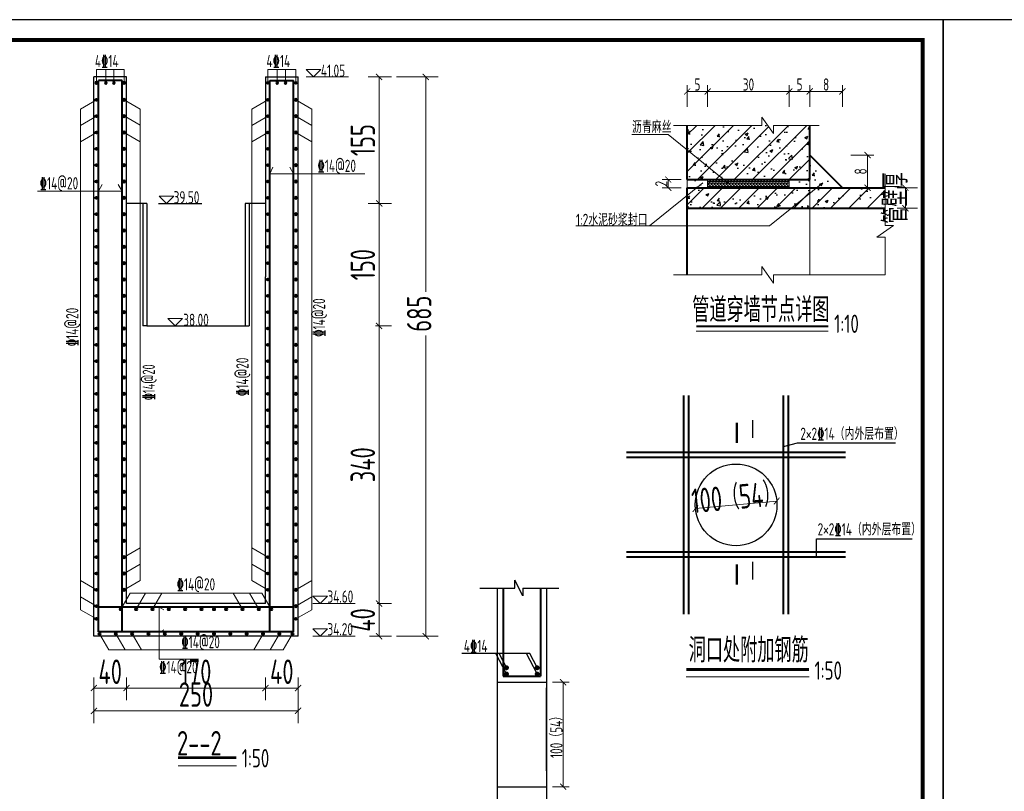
# Model space of a CAD drawing. Header units: millimetres. Extents: x 65530 to 130460, y -103607 to -18875.
# Tile 67 of 75: x 114488 to 115694, y -49011 to -48066. Entities that reach past the tile are written whole.
import ezdxf

# ---------------------------------------------------------------- set-up
doc = ezdxf.new("R2010")
doc.units = ezdxf.units.MM
doc.header["$LTSCALE"] = 0.5
doc.linetypes.add('ACAD_ISO02W100', pattern=[15, 12, -3])
for name, color, linetype, lineweight in [('文字', 1, 'Continuous', 13), ('标注', 4, 'Continuous', 15), ('标注线', 4, 'Continuous', 13), ('粗实线', 1, 'Continuous', 35), ('粗线', 1, 'Continuous', 40), ('细实线', 7, 'Continuous', 25), ('细线', 3, 'Continuous', 25), ('虚线', 3, 'Continuous', 20)]:
    doc.layers.add(name, color=color, linetype=linetype, lineweight=lineweight)
doc.layers.add('配筋2', color=2, linetype='Continuous')
doc.styles.add('hz-e', font='tssdeng.shx', dxfattribs={"width": 0.62, "bigfont": 'hztxt.shx'})
doc.styles.add('HZE(乘号)', font='hztxt_e.shx', dxfattribs={"width": 0.7, "bigfont": 'hztxt.shx'})
doc.styles.add('HzTxt', font='tssdeng.shx', dxfattribs={"width": 0.7, "bigfont": 'hztxt.shx'})
doc.dimstyles.new('1bi10', dxfattribs={"dimtxt": 15, "dimasz": 7.5, "dimexe": 7.5, "dimexo": 7.5, "dimgap": 1, "dimtad": 1, "dimdec": 1, "dimlfac": 0.2, "dimzin": 12, "dimdsep": 46, "dimtxsty": 'HzTxt', "dimblk": 'ARCHTICK', "dimcen": 2.5, "dimclrd": 256, "dimclre": 256, "dimclrt": 256, "dimadec": 0, "dimazin": 0, "dimtfac": 1, "dimtdec": 1, "dimtmove": 2, "dimatfit": 3, "dimldrblk": 'ARCHTICK', "dimfxl": 0, "dimlwd": -1, "dimlwe": -1, "dimarcsym": 0})
doc.dimstyles.new('1bi25', dxfattribs={"dimtxt": 15, "dimasz": 7.5, "dimexe": 7.5, "dimexo": 7.5, "dimtad": 1, "dimdec": 0, "dimlfac": 0.5, "dimtxsty": 'HzTxt', "dimblk": 'ARCHTICK', "dimcen": 2.5, "dimclrd": 256, "dimclre": 256, "dimclrt": 256, "dimadec": 0, "dimazin": 0, "dimtfac": 1, "dimtdec": 0, "dimtmove": 2, "dimatfit": 2, "dimfxl": 0, "dimlwd": -1, "dimlwe": -1, "dimarcsym": 0})
doc.dimstyles.new('1bi50', dxfattribs={"dimtxt": 30, "dimasz": 7.5, "dimexe": 15, "dimexo": 15, "dimgap": 5, "dimtad": 1, "dimdec": 0, "dimtxsty": 'HzTxt', "dimblk": 'ARCHTICK', "dimcen": 2.5, "dimclrd": 256, "dimclre": 256, "dimclrt": 256, "dimadec": 0, "dimazin": 0, "dimtfac": 1, "dimtdec": 0, "dimtmove": 2, "dimatfit": 2, "dimfxl": 0, "dimlwd": -1, "dimlwe": -1, "dimarcsym": 0})

# ---------------------------------------------------------------- blocks, each defined once
blk = doc.blocks.new('_ArchTick')
at = {"color": 0, "linetype": 'ByBlock', "const_width": 0.15}
blk.add_lwpolyline([(-0.5, -0.5), (0.5, 0.5)], dxfattribs=at)
blk = doc.blocks.new('*D44')
at = {"layer": 'Defpoints', "color": 0}
for p in [(115330.6, -48153.6), (115305.6, -48179.9), (115330.6, -48179.9)]:
    blk.add_point(p, dxfattribs=at)
at = {"layer": '标注'}
for p, q in [((115305.6, -48172.4), (115305.6, -48146.1)), ((115330.6, -48172.4), (115330.6, -48146.1)), ((115305.6, -48153.6), (115330.6, -48153.6))]:
    blk.add_line(p, q, dxfattribs=at)
at = {"layer": '标注', "xscale": 7.5, "yscale": 7.5, "zscale": 7.5, "rotation": 180}
blk.add_blockref('_ArchTick', (115305.6, -48153.6), dxfattribs=at)
at = {"layer": '标注', "xscale": 7.5, "yscale": 7.5, "zscale": 7.5}
blk.add_blockref('_ArchTick', (115330.6, -48153.6), dxfattribs=at)
at = {"layer": '标注', "insert": (115318.1, -48145.1), "char_height": 15, "attachment_point": 5, "style": 'HzTxt'}
blk.add_mtext('5', dxfattribs=at)
blk = doc.blocks.new('*D45')
at = {"layer": 'Defpoints', "color": 0}
for p in [(115455.6, -48153.6), (115430.6, -48179.9), (115455.6, -48179.9)]:
    blk.add_point(p, dxfattribs=at)
at = {"layer": '标注'}
for p, q in [((115430.6, -48172.4), (115430.6, -48146.1)), ((115455.6, -48172.4), (115455.6, -48146.1)), ((115430.6, -48153.6), (115455.6, -48153.6))]:
    blk.add_line(p, q, dxfattribs=at)
at = {"layer": '标注', "xscale": 7.5, "yscale": 7.5, "zscale": 7.5, "rotation": 180}
blk.add_blockref('_ArchTick', (115430.6, -48153.6), dxfattribs=at)
at = {"layer": '标注', "xscale": 7.5, "yscale": 7.5, "zscale": 7.5}
blk.add_blockref('_ArchTick', (115455.6, -48153.6), dxfattribs=at)
at = {"layer": '标注', "insert": (115443.1, -48145.1), "char_height": 15, "attachment_point": 5, "style": 'HzTxt'}
blk.add_mtext('5', dxfattribs=at)
blk = doc.blocks.new('*D46')
at = {"layer": 'Defpoints', "color": 0}
for p in [(115495.6, -48153.6), (115455.6, -48179.9), (115495.6, -48179.9)]:
    blk.add_point(p, dxfattribs=at)
at = {"layer": '标注'}
for p, q in [((115455.6, -48172.4), (115455.6, -48146.1)), ((115495.6, -48172.4), (115495.6, -48146.1)), ((115455.6, -48153.6), (115495.6, -48153.6))]:
    blk.add_line(p, q, dxfattribs=at)
at = {"layer": '标注', "xscale": 7.5, "yscale": 7.5, "zscale": 7.5, "rotation": 180}
blk.add_blockref('_ArchTick', (115455.6, -48153.6), dxfattribs=at)
at = {"layer": '标注', "xscale": 7.5, "yscale": 7.5, "zscale": 7.5}
blk.add_blockref('_ArchTick', (115495.6, -48153.6), dxfattribs=at)
at = {"layer": '标注', "insert": (115475.6, -48145.1), "char_height": 15, "attachment_point": 5, "style": 'HzTxt'}
blk.add_mtext('8', dxfattribs=at)
blk = doc.blocks.new('*D58')
at = {"layer": 'Defpoints', "color": 0}
for p in [(115305.6, -48261.5), (115282.4, -48271.5), (115305.6, -48271.5)]:
    blk.add_point(p, dxfattribs=at)
at = {"layer": '标注'}
for p, q in [((115298.1, -48261.5), (115274.9, -48261.5)), ((115282.4, -48261.5), (115282.4, -48271.5)), ((115298.1, -48271.5), (115274.9, -48271.5))]:
    blk.add_line(p, q, dxfattribs=at)
at = {"layer": '标注', "xscale": 7.5, "yscale": 7.5, "zscale": 7.5}
for p, rotation in [((115282.4, -48261.5), 90), ((115282.4, -48271.5), 270)]:
    blk.add_blockref('_ArchTick', p, dxfattribs=dict(at, rotation=rotation))
at = {"layer": '标注', "insert": (115273.9, -48266.5), "char_height": 15, "attachment_point": 5, "rotation": 90, "style": 'HzTxt'}
blk.add_mtext('2', dxfattribs=at)
blk = doc.blocks.new('*D47')
at = {"layer": 'Defpoints', "color": 0}
for p in [(115430.6, -48153.6), (115330.6, -48179.9), (115430.6, -48179.9)]:
    blk.add_point(p, dxfattribs=at)
at = {"layer": '标注'}
for p, q in [((115330.6, -48172.4), (115330.6, -48146.1)), ((115430.6, -48172.4), (115430.6, -48146.1)), ((115330.6, -48153.6), (115430.6, -48153.6))]:
    blk.add_line(p, q, dxfattribs=at)
at = {"layer": '标注', "xscale": 7.5, "yscale": 7.5, "zscale": 7.5, "rotation": 180}
blk.add_blockref('_ArchTick', (115330.6, -48153.6), dxfattribs=at)
at = {"layer": '标注', "xscale": 7.5, "yscale": 7.5, "zscale": 7.5}
blk.add_blockref('_ArchTick', (115430.6, -48153.6), dxfattribs=at)
at = {"layer": '标注', "insert": (115380.6, -48145.1), "char_height": 15, "attachment_point": 5, "style": 'HzTxt'}
blk.add_mtext('30', dxfattribs=at)
blk = doc.blocks.new('*D48')
at = {"layer": 'Defpoints', "color": 0}
for p in [(115498.5, -48231.5), (115455.6, -48271.5), (115526.4, -48271.5)]:
    blk.add_point(p, dxfattribs=at)
at = {"layer": '标注'}
for p, q in [((115506, -48231.5), (115533.9, -48231.5)), ((115526.4, -48231.5), (115526.4, -48271.5)), ((115463.1, -48271.5), (115533.9, -48271.5))]:
    blk.add_line(p, q, dxfattribs=at)
at = {"layer": '标注', "xscale": 7.5, "yscale": 7.5, "zscale": 7.5}
for p, rotation in [((115526.4, -48231.5), 90), ((115526.4, -48271.5), 270)]:
    blk.add_blockref('_ArchTick', p, dxfattribs=dict(at, rotation=rotation))
at = {"layer": '标注', "insert": (115517.9, -48251.5), "char_height": 15, "attachment_point": 5, "rotation": 90, "style": 'HzTxt'}
blk.add_mtext('8', dxfattribs=at)
blk = doc.blocks.new('*D59')
at = {"layer": 'Defpoints', "color": 0}
for p in [(115415.2, -48655.1), (115315.7, -48664.4)]:
    blk.add_point(p, dxfattribs=at)
at = {"layer": '标注线'}
blk.add_line((115315.7, -48664.4), (115415.2, -48655.1), dxfattribs=at)
at = {"layer": '标注线', "xscale": 7.5, "yscale": 7.5, "zscale": 7.5}
for p, rotation in [((115415.2, -48655.1), 5.296408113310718), ((115315.7, -48664.4), 185.2964081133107)]:
    blk.add_blockref('_ArchTick', p, dxfattribs=dict(at, rotation=rotation))
at = {"layer": '标注线', "insert": (115365.2, -48650.5), "char_height": 30, "attachment_point": 5, "rotation": 5.2964, "style": 'HzTxt'}
blk.add_mtext('100（54）', dxfattribs=at)
blk = doc.blocks.new('*D49')
at = {"layer": 'Defpoints', "color": 0}
for p in [(115133.2, -48876.9), (115133.2, -49004.9), (115153.7, -49004.9)]:
    blk.add_point(p, dxfattribs=at)
at = {"layer": '标注线'}
for p, q in [((115140.7, -48876.9), (115161.2, -48876.9)), ((115153.7, -48876.9), (115153.7, -49004.9)), ((115140.7, -49004.9), (115161.2, -49004.9))]:
    blk.add_line(p, q, dxfattribs=at)
at = {"layer": '标注线', "xscale": 7.5, "yscale": 7.5, "zscale": 7.5}
for p, rotation in [((115153.7, -48876.9), 90), ((115153.7, -49004.9), 270)]:
    blk.add_blockref('_ArchTick', p, dxfattribs=dict(at, rotation=rotation))
at = {"layer": '标注线', "insert": (115145.6, -48940.9), "char_height": 15, "attachment_point": 5, "rotation": 90, "style": 'HzTxt'}
blk.add_mtext('100（54）', dxfattribs=at)
blk = doc.blocks.new('*D83')
at = {"layer": 'Defpoints', "color": 0}
for p in [(114579.3, -48856.2), (114619.3, -48856.2), (114619.3, -48884.1)]:
    blk.add_point(p, dxfattribs=at)
at = {"layer": '标注线'}
for p, q in [((114579.3, -48871.2), (114579.3, -48899.1)), ((114619.3, -48871.2), (114619.3, -48899.1)), ((114579.3, -48884.1), (114619.3, -48884.1))]:
    blk.add_line(p, q, dxfattribs=at)
at = {"layer": '标注线', "xscale": 7.5, "yscale": 7.5, "zscale": 7.5, "rotation": 180}
blk.add_blockref('_ArchTick', (114579.3, -48884.1), dxfattribs=at)
at = {"layer": '标注线', "xscale": 7.5, "yscale": 7.5, "zscale": 7.5}
blk.add_blockref('_ArchTick', (114619.3, -48884.1), dxfattribs=at)
at = {"layer": '标注线', "insert": (114599.3, -48864.1), "char_height": 30, "attachment_point": 5, "style": 'HzTxt'}
blk.add_mtext('40', dxfattribs=at)
blk = doc.blocks.new('*D84')
at = {"layer": 'Defpoints', "color": 0}
for p in [(114619.3, -48856.2), (114789.3, -48856.2), (114789.3, -48884.1)]:
    blk.add_point(p, dxfattribs=at)
at = {"layer": '标注线'}
for p, q in [((114619.3, -48871.2), (114619.3, -48899.1)), ((114789.3, -48871.2), (114789.3, -48899.1)), ((114619.3, -48884.1), (114789.3, -48884.1))]:
    blk.add_line(p, q, dxfattribs=at)
at = {"layer": '标注线', "xscale": 7.5, "yscale": 7.5, "zscale": 7.5, "rotation": 180}
blk.add_blockref('_ArchTick', (114619.3, -48884.1), dxfattribs=at)
at = {"layer": '标注线', "xscale": 7.5, "yscale": 7.5, "zscale": 7.5}
blk.add_blockref('_ArchTick', (114789.3, -48884.1), dxfattribs=at)
at = {"layer": '标注线', "insert": (114704.3, -48864.1), "char_height": 30, "attachment_point": 5, "style": 'HzTxt'}
blk.add_mtext('170', dxfattribs=at)
blk = doc.blocks.new('*D85')
at = {"layer": 'Defpoints', "color": 0}
for p in [(114789.3, -48856.2), (114829.3, -48856.2), (114829.3, -48884.1)]:
    blk.add_point(p, dxfattribs=at)
at = {"layer": '标注线'}
for p, q in [((114789.3, -48871.2), (114789.3, -48899.1)), ((114829.3, -48871.2), (114829.3, -48899.1)), ((114789.3, -48884.1), (114829.3, -48884.1))]:
    blk.add_line(p, q, dxfattribs=at)
at = {"layer": '标注线', "xscale": 7.5, "yscale": 7.5, "zscale": 7.5, "rotation": 180}
blk.add_blockref('_ArchTick', (114789.3, -48884.1), dxfattribs=at)
at = {"layer": '标注线', "xscale": 7.5, "yscale": 7.5, "zscale": 7.5}
blk.add_blockref('_ArchTick', (114829.3, -48884.1), dxfattribs=at)
at = {"layer": '标注线', "insert": (114809.3, -48864.1), "char_height": 30, "attachment_point": 5, "style": 'HzTxt'}
blk.add_mtext('40', dxfattribs=at)
blk = doc.blocks.new('*D86')
at = {"layer": 'Defpoints', "color": 0}
for p in [(114579.3, -48856.2), (114829.3, -48856.2), (114579.3, -48912)]:
    blk.add_point(p, dxfattribs=at)
at = {"layer": '标注线'}
for p, q in [((114579.3, -48871.2), (114579.3, -48927)), ((114829.3, -48871.2), (114829.3, -48927)), ((114829.3, -48912), (114579.3, -48912))]:
    blk.add_line(p, q, dxfattribs=at)
at = {"layer": '标注线', "xscale": 7.5, "yscale": 7.5, "zscale": 7.5, "rotation": 180}
blk.add_blockref('_ArchTick', (114579.3, -48912), dxfattribs=at)
at = {"layer": '标注线', "xscale": 7.5, "yscale": 7.5, "zscale": 7.5}
blk.add_blockref('_ArchTick', (114829.3, -48912), dxfattribs=at)
at = {"layer": '标注线', "insert": (114704.3, -48892), "char_height": 30, "attachment_point": 5, "style": 'HzTxt'}
blk.add_mtext('250', dxfattribs=at)
blk = doc.blocks.new('*D87')
at = {"layer": 'Defpoints', "color": 0}
for p in [(114900.1, -48135.7), (114928.5, -48135.7), (114909.1, -48290.7)]:
    blk.add_point(p, dxfattribs=at)
at = {"layer": '标注线'}
for p, q in [((114915.1, -48135.7), (114943.5, -48135.7)), ((114928.5, -48290.7), (114928.5, -48135.7)), ((114924.1, -48290.7), (114943.5, -48290.7))]:
    blk.add_line(p, q, dxfattribs=at)
at = {"layer": '标注线', "xscale": 7.5, "yscale": 7.5, "zscale": 7.5}
for p, rotation in [((114928.5, -48135.7), 90), ((114928.5, -48290.7), 270)]:
    blk.add_blockref('_ArchTick', p, dxfattribs=dict(at, rotation=rotation))
at = {"layer": '标注线', "insert": (114908.5, -48213.2), "char_height": 30, "attachment_point": 5, "rotation": 90, "style": 'HzTxt'}
blk.add_mtext('155', dxfattribs=at)
blk = doc.blocks.new('*D88')
at = {"layer": 'Defpoints', "color": 0}
for p in [(114934.9, -48135.7), (114985.6, -48135.7), (114934.9, -48820.7)]:
    blk.add_point(p, dxfattribs=at)
at = {"layer": '标注线'}
for p, q in [((114949.9, -48135.7), (115000.6, -48135.7)), ((114985.6, -48135.7), (114985.6, -48398.9)), ((114985.6, -48820.7), (114985.6, -48452.5)), ((114949.9, -48820.7), (115000.6, -48820.7))]:
    blk.add_line(p, q, dxfattribs=at)
at = {"layer": '标注线', "xscale": 7.5, "yscale": 7.5, "zscale": 7.5}
for p, rotation in [((114985.6, -48135.7), 90), ((114985.6, -48820.7), 270)]:
    blk.add_blockref('_ArchTick', p, dxfattribs=dict(at, rotation=rotation))
at = {"layer": '标注线', "insert": (114977.5, -48425.7), "char_height": 30, "attachment_point": 5, "rotation": 90, "style": 'HzTxt'}
blk.add_mtext('685', dxfattribs=at)
blk = doc.blocks.new('gj')
h = blk.add_hatch(color=256)
h.dxf.hatch_style = 1
h.paths.add_polyline_path([(1.1997, 0, 1), (-1.1997, 0, 1)])
blk.add_circle((0, 0), 1.1997)
blk = doc.blocks.new('*D61')
at = {"layer": 'Defpoints', "color": 0}
for p in [(114911, -48780.7), (114928.5, -48780.7), (114901.7, -48820.7)]:
    blk.add_point(p, dxfattribs=at)
at = {"layer": '标注线'}
for p, q in [((114926, -48780.7), (114943.5, -48780.7)), ((114928.5, -48820.7), (114928.5, -48780.7)), ((114916.7, -48820.7), (114943.5, -48820.7))]:
    blk.add_line(p, q, dxfattribs=at)
at = {"layer": '标注线', "xscale": 7.5, "yscale": 7.5, "zscale": 7.5}
for p, rotation in [((114928.5, -48780.7), 90), ((114928.5, -48820.7), 270)]:
    blk.add_blockref('_ArchTick', p, dxfattribs=dict(at, rotation=rotation))
at = {"layer": '标注线', "insert": (114908.5, -48800.7), "char_height": 30, "attachment_point": 5, "rotation": 90, "style": 'HzTxt'}
blk.add_mtext('40', dxfattribs=at)
blk = doc.blocks.new('*D62')
at = {"layer": 'Defpoints', "color": 0}
for p in [(114910.6, -48440.7), (114928.5, -48440.7), (114918.5, -48780.7)]:
    blk.add_point(p, dxfattribs=at)
at = {"layer": '标注线'}
for p, q in [((114925.6, -48440.7), (114943.5, -48440.7)), ((114928.5, -48780.7), (114928.5, -48440.7)), ((114933.5, -48780.7), (114943.5, -48780.7))]:
    blk.add_line(p, q, dxfattribs=at)
at = {"layer": '标注线', "xscale": 7.5, "yscale": 7.5, "zscale": 7.5}
for p, rotation in [((114928.5, -48440.7), 90), ((114928.5, -48780.7), 270)]:
    blk.add_blockref('_ArchTick', p, dxfattribs=dict(at, rotation=rotation))
at = {"layer": '标注线', "insert": (114908.5, -48610.7), "char_height": 30, "attachment_point": 5, "rotation": 90, "style": 'HzTxt'}
blk.add_mtext('340', dxfattribs=at)
blk = doc.blocks.new('*D211')
at = {"layer": 'Defpoints', "color": 0}
for p in [(114900.1, -48290.7), (114928.5, -48290.7), (114909.1, -48440.7)]:
    blk.add_point(p, dxfattribs=at)
at = {"layer": '标注线'}
for p, q in [((114915.1, -48290.7), (114943.5, -48290.7)), ((114928.5, -48440.7), (114928.5, -48290.7)), ((114924.1, -48440.7), (114943.5, -48440.7))]:
    blk.add_line(p, q, dxfattribs=at)
at = {"layer": '标注线', "xscale": 7.5, "yscale": 7.5, "zscale": 7.5}
for p, rotation in [((114928.5, -48290.7), 90), ((114928.5, -48440.7), 270)]:
    blk.add_blockref('_ArchTick', p, dxfattribs=dict(at, rotation=rotation))
at = {"layer": '标注线', "insert": (114908.5, -48365.7), "char_height": 30, "attachment_point": 5, "rotation": 90, "style": 'HzTxt'}
blk.add_mtext('150', dxfattribs=at)
blk = doc.blocks.new('*D212')
at = {"layer": 'Defpoints', "color": 0}
for p in [(115547.8, -48271.5), (115572.7, -48271.5), (115547.8, -48296.5)]:
    blk.add_point(p, dxfattribs=at)
at = {"layer": '标注线'}
for p, q in [((115562.8, -48271.5), (115587.7, -48271.5)), ((115572.7, -48296.5), (115572.7, -48271.5)), ((115562.8, -48296.5), (115587.7, -48296.5))]:
    blk.add_line(p, q, dxfattribs=at)
at = {"layer": '标注线', "xscale": 7.5, "yscale": 7.5, "zscale": 7.5}
for p, rotation in [((115572.7, -48271.5), 90), ((115572.7, -48296.5), 270)]:
    blk.add_blockref('_ArchTick', p, dxfattribs=dict(at, rotation=rotation))
at = {"layer": '标注线', "insert": (115560.6, -48284), "char_height": 30, "attachment_point": 5, "rotation": 90, "style": 'HzTxt'}
blk.add_mtext('管壁厚', dxfattribs=at)

msp = doc.modelspace()

# ---------------------------------------------------------------- hatches: boundary and pattern name
at = {"layer": '标注'}
h = msp.add_hatch(dxfattribs=at)
h.set_pattern_fill('ANSI31', color=256, scale=5)
h.set_pattern_definition([(45, (108798.63, -43533.268), (-11.22532, 11.22532), [])])
h.paths.add_polyline_path([(115411.21, -48205.22), (115397.02, -48184.95), (115397.02, -48195.08), (115305.56, -48195.08), (115305.56, -48261.45), (115455.56, -48261.45), (115455.56, -48195.08), (115411.21, -48195.08)])
h = msp.add_hatch(dxfattribs=at)
h.set_pattern_fill('NET3', color=256)
h.set_pattern_definition([(0, (-19341.31, -57658.4925), (0, 3.175), []), (60, (-19341.31, -57658.4925), (-2.74963066, 1.5875), []), (120, (-19341.31, -57658.4925), (-2.74963066, -1.5875), [])])
h.paths.add_polyline_path([(115430.56, -48271.45), (115430.56, -48261.45), (115330.56, -48261.45), (115330.56, -48271.45)])
h = msp.add_hatch(dxfattribs=at)
h.set_pattern_fill('ANSI31', color=256, scale=5)
h.paths.add_polyline_path([(115464.09, -48271.45), (115455.56, -48278.37), (115455.56, -48296.45), (115547.81, -48296.45), (115547.81, -48271.45)])
h.paths.add_polyline_path([(115433.28, -48296.45), (115455.56, -48296.45), (115455.56, -48278.37)], flags=17)
h.paths.add_polyline_path([(115317.03, -48271.45), (115305.56, -48280.76), (115305.56, -48296.45), (115433.28, -48296.45), (115455.56, -48278.37), (115455.56, -48271.45)])
at = {"layer": '细实线'}
h = msp.add_hatch(dxfattribs=at)
h.set_pattern_fill('AR-CONC', color=256, scale=0.2, style=0)
h.set_pattern_definition([(50, (-19264.513, -57372.15), (36.436934, -3.187817), [3.81, -41.91]), (355, (-19264.513, -57372.15), (-7.048565, 38.211329), [3.048, -33.528]), (100.451, (-19261.477, -57372.416), (29.3885, 35.023338), [3.238, -35.618]), (46.1842, (-19264.513, -57361.99), (54.215808, -8.408466), [5.715, -62.865]), (96.6356, (-19259.995, -57362.69), (47.480847, 49.485111), [4.857, -53.427]), (351.184, (-19264.513, -57361.99), (47.48092, 49.485024), [4.572, -50.292]), (21, (-19259.433, -57364.53), (30.322976, -20.453104), [3.81, -41.91]), (326, (-19259.433, -57364.53), (12.360406, 36.837593), [3.048, -33.528]), (71.4514, (-19256.906, -57366.235), (42.683298, 16.384572), [3.238, -35.618]), (37.5, (-19264.513, -57372.151), (0.6177207, 16.9110078), [0, -33.1216, 0, -34.036, 0, -33.655]), (7.5, (-19264.513, -57372.15), (13.3639325, 20.036115), [0, -19.4056, 0, -32.3596, 0, -12.827]), (327.5, (-19275.841, -57372.151), (27.118119, -1.1457488), [0, -12.7, 0, -39.624, 0, -52.578]), (317.5, (-19280.921, -57372.15), (29.6258363, 5.085298), [0, -16.51, 0, -26.3144, 0, -37.338])])
h.paths.add_polyline_path([(115305.56, -48261.45), (115305.56, -48271.45), (115330.56, -48271.45), (115330.56, -48261.45)])
h.paths.add_polyline_path([(115350.47, -48261.45), (115455.56, -48261.45), (115455.56, -48195.08), (115411.21, -48195.08), (115411.21, -48205.22), (115397.02, -48184.95), (115397.02, -48195.08), (115305.56, -48195.08), (115305.56, -48225.18)])
h.paths.add_polyline_path([(115305.56, -48225.18), (115305.56, -48261.45), (115350.47, -48261.45)], flags=17)
h.paths.add_polyline_path([(115455.56, -48231.45), (115455.56, -48261.45), (115430.56, -48261.45), (115430.56, -48271.45), (115495.56, -48271.45)])
h = msp.add_hatch(dxfattribs=at)
h.set_pattern_fill('AR-CONC', color=256, scale=0.2, style=0)
h.set_pattern_definition([(50, (0, 0), (36.436934, -3.187817), [3.81, -41.91]), (355, (0, 0), (-7.048565, 38.211329), [3.048, -33.528]), (100.451, (3.036, -0.266), (29.3885, 35.023338), [3.238, -35.618]), (46.1842, (0, 10.16), (54.215808, -8.408466), [5.715, -62.865]), (96.6356, (4.52, 9.46), (47.480847, 49.485111), [4.857, -53.427]), (351.184, (0, 10.16), (47.48092, 49.485024), [4.572, -50.292]), (21, (5.08, 7.62), (30.322976, -20.453104), [3.81, -41.91]), (326, (5.08, 7.62), (12.360406, 36.837593), [3.048, -33.528]), (71.4514, (7.607, 5.916), (42.683298, 16.384572), [3.238, -35.618]), (37.5, (0, 0), (0.6177207, 16.9110078), [0, -33.1216, 0, -34.036, 0, -33.655]), (7.5, (0, 0), (13.3639325, 20.036115), [0, -19.4056, 0, -32.3596, 0, -12.827]), (327.5, (-11.328, 0), (27.118119, -1.1457488), [0, -12.7, 0, -39.624, 0, -52.578]), (317.5, (-16.408, 0), (29.6258363, 5.085298), [0, -16.51, 0, -26.3144, 0, -37.338])])
h.paths.add_polyline_path([(115317.03, -48271.45), (115305.56, -48280.76), (115305.56, -48296.45), (115433.28, -48296.45), (115455.56, -48278.37), (115455.56, -48271.45)])
h.paths.add_polyline_path([(115455.56, -48296.45), (115455.56, -48278.37), (115433.28, -48296.45)], flags=17)
h.paths.add_polyline_path([(115547.81, -48296.45), (115547.81, -48271.45), (115464.09, -48271.45), (115455.56, -48278.37), (115455.56, -48296.45)])

# ---------------------------------------------------------------- linework, layer by layer
for p, q in [((115073.17, -48761.63), (115073.17, -49117.28)), ((115133.17, -48761.63), (115133.17, -49117.28)), ((115073.17, -48876.93), (115133.17, -48876.93)), ((115133.17, -48985.3), (115133.17, -48883.89)), ((115073.17, -48896.56), (115073.17, -48997.97)), ((115073.17, -49004.93), (115133.17, -49004.93))]:
    msp.add_line(p, q)
for points in [[(113518.76, -49550.72), (115618.76, -49550.72), (115618.76, -48065.72), (113518.76, -48065.72)], [(115618.76, -49550.72), (117718.76, -49550.72), (117718.76, -48065.72), (115618.76, -48065.72)]]:
    msp.add_lwpolyline(points, close=True)
at = {"const_width": 5}
msp.add_lwpolyline([(113643.76, -48090.72), (115593.76, -48090.72), (115593.76, -49525.72), (113643.76, -49525.72), (113643.76, -48090.72)], dxfattribs=at)
msp.add_circle((115365.45, -48659.76), 50)
at = {"layer": '文字', "color": 3, "lineweight": 50}
for p, q in [((115366.15, -48584.04), (115366.15, -48559.23)), ((115366.15, -48757.48), (115366.15, -48732.67))]:
    msp.add_line(p, q, dxfattribs=at)
at = {"layer": '标注'}
for p, q in [((115397.02, -48195.08), (115397.02, -48184.95)), ((115411.21, -48205.22), (115397.02, -48184.95)), ((115288.67, -48195.08), (115397.02, -48195.08)), ((115411.21, -48195.08), (115467.28, -48195.08)), ((115411.21, -48205.22), (115411.21, -48195.08)), ((115237.9, -48206.44), (115282.37, -48206.44)), ((115355.83, -48265.78), (115282.37, -48206.44)), ((115547.81, -48317.67), (115547.81, -48254.61)), ((115259.27, -48318.33), (115324.53, -48265.36)), ((115305.56, -48271.45), (115305.56, -48261.45)), ((115330.56, -48271.45), (115330.56, -48261.45)), ((115406.33, -48318.33), (115471.59, -48265.36)), ((115430.56, -48271.45), (115430.56, -48261.45)), ((115169.41, -48318.33), (115406.33, -48318.33)), ((115557.94, -48317.67), (115537.67, -48331.85)), ((115557.94, -48317.67), (115547.81, -48317.67)), ((115547.81, -48331.85), (115537.67, -48331.85)), ((115547.81, -48378.15), (115547.81, -48331.85)), ((115288.67, -48378.15), (115397.02, -48378.15)), ((115397.02, -48378.15), (115397.02, -48368.01)), ((115411.21, -48388.28), (115397.02, -48368.01)), ((115411.21, -48378.15), (115547.81, -48378.15)), ((115411.21, -48388.28), (115411.21, -48378.15)), ((115316.65, -48446.94), (115478.18, -48446.94))]:
    msp.add_line(p, q, dxfattribs=at)
at = {"layer": '标注', "const_width": 2.5}
msp.add_lwpolyline([(115316.65, -48441.3), (115478.18, -48441.3)], dxfattribs=at)
at = {"layer": '标注线'}
for p, q in [((114582.33, -48143.08), (114582.33, -48126.62)), ((114582.33, -48126.62), (114616.33, -48126.62)), ((114593.78, -48143.08), (114593.78, -48126.62)), ((114603.79, -48143.08), (114603.79, -48126.62)), ((114616.33, -48143.08), (114616.33, -48126.62)), ((114792.33, -48143.07), (114792.33, -48126.62)), ((114792.33, -48126.62), (114826.33, -48126.62)), ((114803.78, -48143.07), (114803.78, -48126.62)), ((114813.79, -48143.07), (114813.79, -48126.62)), ((114826.33, -48143.07), (114826.33, -48126.62)), ((114891.1, -48135.69), (114839.26, -48135.69)), ((114582.33, -48163.83), (114562.74, -48175.14)), ((114635.92, -48175.14), (114616.33, -48163.83)), ((114792.35, -48163.83), (114772.76, -48175.14)), ((114845.96, -48175.14), (114826.37, -48163.83)), ((114562.74, -48175.14), (114562.74, -48788.14)), ((114582.33, -48183.83), (114562.74, -48195.14)), ((114635.92, -48194.9), (114616.33, -48183.59)), ((114635.92, -48175.14), (114635.92, -48752.52)), ((114772.76, -48175.14), (114772.74, -48752.51)), ((114792.35, -48183.83), (114772.76, -48195.14)), ((114845.96, -48195.14), (114826.37, -48183.83)), ((114845.96, -48175.14), (114845.95, -48788.14)), ((114582.33, -48203.83), (114562.74, -48215.14)), ((114635.92, -48215.14), (114616.33, -48203.83)), ((114792.35, -48203.83), (114772.76, -48215.14)), ((114845.96, -48215.14), (114826.37, -48203.83)), ((114794.83, -48254.35), (114798.54, -48246.2)), ((114823.84, -48254.35), (114819.14, -48246.2)), ((114910.79, -48254.35), (114794.83, -48254.35)), ((114584.83, -48275.63), (114589.54, -48267.48)), ((114613.83, -48275.63), (114609.13, -48267.48)), ((114510.24, -48275.63), (114613.83, -48275.63)), ((114635.92, -48712.52), (114616.33, -48723.83)), ((114792.35, -48723.83), (114772.76, -48712.52)), ((114635.92, -48732.52), (114616.33, -48743.83)), ((114792.35, -48743.83), (114772.76, -48732.52)), ((114582.33, -48763.83), (114562.74, -48752.52)), ((114635.92, -48752.52), (114616.33, -48763.83)), ((114792.35, -48763.83), (114772.74, -48752.51)), ((114845.94, -48752.52), (114826.35, -48763.83)), ((114582.33, -48783.83), (114562.74, -48772.52)), ((114623.64, -48768.1), (114612.33, -48787.69)), ((114715.02, -48768.1), (114623.64, -48768.1)), ((114642.44, -48768.1), (114631.13, -48787.69)), ((114662.44, -48768.1), (114651.13, -48787.69)), ((114785.02, -48768.1), (114693.64, -48768.1)), ((114749.82, -48768.1), (114761.13, -48787.69)), ((114769.82, -48768.1), (114781.13, -48787.69)), ((114785.02, -48768.1), (114796.33, -48787.69)), ((114845.94, -48772.52), (114826.35, -48783.83)), ((114582.33, -48799.45), (114562.74, -48788.14)), ((114659.05, -48785.19), (114659.05, -48848.59)), ((114659.05, -48785.19), (114664.8, -48788.51)), ((114845.95, -48788.14), (114826.35, -48799.45)), ((114899.13, -48780.69), (114847.29, -48780.69)), ((114659.05, -48816.19), (114664.8, -48812.87)), ((114586.33, -48817.69), (114597.64, -48837.28)), ((114606.33, -48817.69), (114617.64, -48837.28)), ((114626.33, -48817.69), (114637.64, -48837.28)), ((114786.33, -48817.69), (114775.02, -48837.28)), ((114806.33, -48817.69), (114795.02, -48837.28)), ((114822.35, -48817.69), (114811.04, -48837.28)), ((114899.13, -48820.69), (114847.29, -48820.69)), ((114811.04, -48837.28), (114597.64, -48837.28)), ((114659.05, -48848.59), (114707.44, -48848.59)), ((115304.16, -48870.45), (115455.01, -48870.45)), ((114682.4, -48979.22), (114753.8, -48979.22))]:
    msp.add_line(p, q, dxfattribs=at)
for points in [[(114848.24, -48135.69), (114857.22, -48126.71), (114839.26, -48126.71)], [(114668.01, -48290.69), (114676.99, -48281.71), (114659.03, -48281.71)], [(114678.87, -48440.69), (114687.85, -48431.71), (114669.89, -48431.71)], [(114856.27, -48780.69), (114865.24, -48771.71), (114847.29, -48771.71)], [(114856.27, -48820.69), (114865.24, -48811.71), (114847.29, -48811.71)]]:
    msp.add_lwpolyline(points, close=True, dxfattribs=at)
for points, const_width in [([(115304.41, -48861.4), (115454.5, -48861.4)], 4), ([(114682.4, -48969.31), (114753.8, -48969.31)], 3.33)]:
    msp.add_lwpolyline(points, dxfattribs=dict(at, const_width=const_width))
at = {"layer": '粗实线', "const_width": 3}
for points in [[(115082.86, -48859.24, 1), (115085.86, -48859.24, 1)], [(115123.48, -48859.24, -1), (115120.48, -48859.24, -1)], [(115082.86, -48866.88, 1), (115085.86, -48866.88, 1)], [(115123.48, -48866.88, -1), (115120.48, -48866.88, -1)]]:
    msp.add_lwpolyline(points, format="xyb", close=True, dxfattribs=at)
at = {"layer": '粗线'}
for p, q in [((114584.83, -48815.19), (114584.83, -48140.19)), ((114613.83, -48140.19), (114584.83, -48140.19)), ((114613.83, -48815.19), (114613.83, -48140.19)), ((114794.83, -48815.19), (114794.83, -48140.19)), ((114794.83, -48140.19), (114823.85, -48140.19)), ((114823.85, -48815.19), (114823.85, -48140.19)), ((115305.56, -48261.45), (115305.56, -48195.08)), ((115455.56, -48261.45), (115455.56, -48195.08)), ((115455.56, -48231.45), (115495.56, -48271.45)), ((115305.56, -48261.45), (115455.56, -48261.45)), ((115305.56, -48378.15), (115305.56, -48271.45)), ((115305.56, -48271.45), (115547.81, -48271.45)), ((115305.56, -48296.45), (115547.81, -48296.45)), ((115301.45, -48793.76), (115301.45, -48525.76)), ((115307.45, -48793.76), (115307.45, -48525.76)), ((115423.45, -48793.76), (115423.45, -48525.76)), ((115429.45, -48793.76), (115429.45, -48525.76)), ((115499.45, -48595.76), (115231.45, -48595.76)), ((115499.45, -48601.76), (115231.45, -48601.76)), ((115499.45, -48717.76), (115231.45, -48717.76)), ((115499.45, -48723.76), (115231.45, -48723.76)), ((115080.37, -48761.63), (115080.37, -48869.73)), ((115125.97, -48761.63), (115125.97, -48869.73)), ((114823.85, -48785.19), (114584.83, -48785.19)), ((114823.85, -48815.19), (114584.83, -48815.19)), ((114824.85, -48824.69), (114824.85, -48824.69)), ((115080.37, -48869.73), (115125.97, -48869.73))]:
    msp.add_line(p, q, dxfattribs=at)
at = {"layer": '细实线'}
for p, q in [((115423.45, -48588.42), (115440.71, -48584.03)), ((115440.71, -48584.03), (115560.69, -48584.03)), ((115463.68, -48723.76), (115463.68, -48701.5)), ((115463.68, -48701.5), (115581.16, -48701.5)), ((115094.63, -48761.63), (115094.63, -48752.04)), ((115104.46, -48771.22), (115094.63, -48752.04)), ((115051.71, -48761.63), (115094.63, -48761.63)), ((115104.46, -48761.63), (115148.43, -48761.63)), ((115104.46, -48761.63), (115104.46, -48771.22)), ((115084.36, -48866.88), (115071.28, -48841.59)), ((115084.36, -48859.09), (115075.31, -48841.59)), ((115121.98, -48866.88), (115108.89, -48841.59)), ((115121.98, -48859.09), (115112.93, -48841.59)), ((115073.17, -48876.93), (115133.17, -48876.93)), ((115073.17, -49004.93), (115133.17, -49004.93))]:
    msp.add_line(p, q, dxfattribs=at)
at = {"layer": '细线'}
for p, q in [((114579.33, -48820.69), (114579.33, -48135.69)), ((114619.33, -48135.69), (114579.33, -48135.69)), ((114619.33, -48780.69), (114619.33, -48135.69)), ((114789.33, -48135.69), (114829.33, -48135.69)), ((114789.33, -48135.69), (114789.33, -48380.68)), ((114829.35, -48380.68), (114829.33, -48135.69)), ((114644.33, -48290.69), (114619.33, -48290.69)), ((114639.33, -48290.69), (114639.33, -48440.69)), ((114644.33, -48290.69), (114644.33, -48440.69)), ((114658.31, -48290.69), (114711.62, -48290.69)), ((114789.33, -48290.69), (114764.33, -48290.69)), ((114764.33, -48290.69), (114764.33, -48440.69)), ((114769.33, -48290.69), (114769.33, -48440.69)), ((114789.33, -48780.69), (114789.33, -48380.68)), ((114829.35, -48820.69), (114829.35, -48380.68)), ((114644.33, -48440.69), (114639.33, -48440.69)), ((114644.33, -48440.69), (114764.33, -48440.69)), ((114764.33, -48440.69), (114769.33, -48440.69)), ((114719.33, -48780.69), (114619.33, -48780.69)), ((114789.33, -48780.69), (114689.33, -48780.69)), ((114829.35, -48820.69), (114579.33, -48820.69))]:
    msp.add_line(p, q, dxfattribs=at)
at = {"layer": '虚线'}
msp.add_line((115455.56, -48261.45), (115455.56, -48378.15), dxfattribs=at)
at = {"layer": '虚线', "linetype": 'ACAD_ISO02W100'}
for p, q in [((114639.33, -48290.69), (114639.33, -48440.69)), ((114769.33, -48290.69), (114769.33, -48440.69)), ((114644.33, -48440.69), (114639.33, -48440.69)), ((114694.33, -48440.69), (114699.33, -48440.69)), ((114694.33, -48440.69), (114699.33, -48440.69)), ((114764.33, -48440.69), (114769.33, -48440.69))]:
    msp.add_line(p, q, dxfattribs=at)
at = {"layer": '配筋2', "color": 2}
msp.add_line((115112.93, -48841.59), (115029.59, -48841.59), dxfattribs=at)

# ---------------------------------------------------------------- block references
at = {"layer": '粗线', "xscale": -1, "rotation": 180}
for p in [(114582.33, -48143.08), (114593.78, -48143.08), (114603.79, -48143.08), (114616.33, -48143.08), (114803.78, -48143.07), (114813.79, -48143.07)]:
    msp.add_blockref('gj', p, dxfattribs=at)
at = {"layer": '粗线', "rotation": 180}
for p in [(114792.35, -48143.08), (114826.35, -48143.08)]:
    msp.add_blockref('gj', p, dxfattribs=at)
at = {"layer": '粗线'}
for p in [(114582.33, -48163.83), (114792.35, -48163.83), (114582.33, -48183.83), (114792.35, -48183.83), (114582.33, -48203.83), (114792.35, -48203.83), (114582.33, -48223.83), (114792.35, -48223.83), (114582.33, -48243.83), (114792.35, -48243.83), (114582.33, -48263.83), (114792.35, -48263.83), (114582.33, -48283.83), (114792.35, -48283.83), (114582.33, -48303.83), (114792.35, -48303.83), (114582.33, -48323.83), (114792.35, -48323.83), (114582.33, -48343.83), (114792.35, -48343.83), (114582.33, -48363.83), (114792.35, -48363.83), (114582.33, -48383.83), (114792.35, -48383.83), (114582.33, -48403.83), (114792.35, -48403.83), (114582.33, -48423.83), (114792.35, -48423.83), (114582.33, -48443.83), (114792.35, -48443.83), (114582.33, -48463.83), (114792.35, -48463.83), (114582.33, -48483.83), (114792.35, -48483.83), (114582.33, -48503.83), (114792.35, -48503.83), (114582.33, -48523.83), (114792.35, -48523.83), (114582.33, -48543.83), (114792.35, -48543.83), (114582.33, -48563.83), (114792.35, -48563.83), (114582.33, -48583.83), (114792.35, -48583.83), (114582.33, -48603.83), (114792.35, -48603.83), (114582.33, -48623.83), (114792.35, -48623.83), (114582.33, -48643.83), (114792.35, -48643.83), (114582.33, -48663.83), (114792.35, -48663.83), (114582.33, -48683.83), (114792.35, -48683.83), (114582.33, -48703.83), (114792.35, -48703.83), (114582.33, -48723.83), (114792.35, -48723.83), (114582.33, -48743.83), (114792.35, -48743.83), (114582.33, -48763.83), (114792.35, -48763.83), (114582.33, -48783.83), (114612.33, -48787.69), (114631.13, -48787.69), (114651.13, -48787.69), (114671.13, -48787.69), (114691.13, -48787.69), (114711.13, -48787.69), (114726.33, -48787.69), (114741.13, -48787.69), (114761.13, -48787.69), (114781.13, -48787.69), (114796.33, -48787.69), (114582.33, -48799.45), (114826.35, -48799.45), (114586.33, -48817.69), (114606.33, -48817.69), (114626.33, -48817.69), (114646.33, -48817.69), (114666.33, -48817.69), (114686.33, -48817.69), (114686.33, -48817.69), (114706.33, -48817.69), (114706.33, -48817.69), (114726.33, -48817.69), (114726.33, -48817.69), (114746.33, -48817.69), (114766.33, -48817.69), (114786.33, -48817.69), (114806.33, -48817.69), (114822.35, -48817.69)]:
    msp.add_blockref('gj', p, dxfattribs=at)
at = {"layer": '粗线', "xscale": -1}
for p in [(114616.33, -48163.83), (114826.35, -48163.83), (114616.33, -48183.83), (114826.35, -48183.83), (114616.33, -48203.83), (114826.35, -48203.83), (114616.33, -48223.83), (114826.35, -48223.83), (114616.33, -48243.83), (114826.35, -48243.83), (114616.33, -48263.83), (114826.35, -48263.83), (114616.33, -48283.83), (114826.35, -48283.83), (114616.33, -48303.83), (114826.35, -48303.83), (114616.33, -48323.83), (114826.35, -48323.83), (114616.33, -48343.83), (114826.35, -48343.83), (114616.33, -48363.83), (114826.35, -48363.83), (114616.33, -48383.83), (114826.35, -48383.83), (114616.33, -48403.83), (114826.35, -48403.83), (114616.33, -48423.83), (114826.35, -48423.83), (114616.33, -48443.83), (114826.35, -48443.83), (114616.33, -48463.83), (114826.35, -48463.83), (114616.33, -48483.83), (114826.35, -48483.83), (114616.33, -48503.83), (114826.35, -48503.83), (114616.33, -48523.83), (114826.35, -48523.83), (114616.33, -48543.83), (114826.35, -48543.83), (114616.33, -48563.83), (114826.35, -48563.83), (114616.33, -48583.83), (114826.35, -48583.83), (114616.33, -48603.83), (114826.35, -48603.83), (114616.33, -48623.83), (114826.35, -48623.83), (114616.33, -48643.83), (114826.35, -48643.83), (114616.33, -48663.83), (114826.35, -48663.83), (114616.33, -48683.83), (114826.35, -48683.83), (114616.33, -48703.83), (114826.35, -48703.83), (114616.33, -48723.83), (114826.35, -48723.83), (114616.33, -48743.83), (114826.35, -48743.83), (114616.33, -48763.83), (114826.35, -48763.83), (114826.35, -48783.83)]:
    msp.add_blockref('gj', p, dxfattribs=at)

# ---------------------------------------------------------------- texts
at = {"layer": '文字', "style": 'HZE(乘号)', "width": 0.7}
for p in [(115377.06, -48580.28), (115377.06, -48753.73)]:
    msp.add_text('Ⅰ', height=25, dxfattribs=at).set_placement(p)
at = {"layer": '标注', "style": 'HzTxt', "width": 0.7}
msp.add_text('1:10', height=22.5, dxfattribs=at).set_placement((115485.46, -48449.3))
at = {"layer": '标注线', "style": 'HzTxt', "width": 0.7}
for s, height, p in [('4%%13214', 15.001, (114580.54, -48123.87)), ('4%%13214', 15.001, (114790.55, -48123.87)), ('41.05', 15.001, (114857.17, -48135.69)), ('沥青麻丝', 15.001, (115238.11, -48204.58)), ('%%13214@20', 15.001, (114853.01, -48252.18)), ('%%13214@20', 15.001, (114512.98, -48273.49)), ('39.50', 15.001, (114676.94, -48290.69)), ('1:2水泥砂浆封口', 15.001, (115169.41, -48318.33)), ('管道穿墙节点详图', 30.002, (115311.74, -48436.08)), ('38.00', 15.001, (114688.67, -48440.79)), ('2×2%%13214（内外层布置）', 15, (115444.07, -48580.25)), ('2×2%%13214（内外层布置）', 15, (115465.2, -48697.22)), ('%%13214@20', 15.001, (114680.6, -48764.57)), ('34.60', 15.001, (114865.2, -48779.57)), ('34.20', 15.001, (114865.2, -48819.57)), ('%%13214@20', 15.001, (114686.38, -48835.33)), ('4%%13214', 15, (115032.13, -48840.06)), ('洞口处附加钢筋', 30, (115307.38, -48852.7)), ('%%13214@20', 15.001, (114659.13, -48866.01)), ('1:50', 22.5, (115461.42, -48873.88)), ('2--2', 30.002, (114681.04, -48966.62)), ('1:50', 22.501, (114760.36, -48981.24))]:
    msp.add_text(s, height=height, dxfattribs=at).set_placement(p)
at = {"layer": '标注线'}
for style, width, p in [('HzTxt', 0.7, (114862.43, -48454.01)), ('HzTxt', 0.7, (114560.24, -48465.59)), ('HzTxt', 0.7, (114768.59, -48526.6)), ('hz-e', 0.65, (114653.97, -48531.47))]:
    msp.add_text('%%13214@20', height=15.001, rotation=90, dxfattribs=dict(at, style=style, width=width)).set_placement(p)

# ---------------------------------------------------------------- dimensions: what is measured, and where the dimension line sits
at = {"layer": '标注'}
for base, p1, p2, picture, middle in [((115330.56, -48153.65), (115305.56, -48179.94), (115330.56, -48179.94), '*D44', (115318.06, -48145.15)), ((115455.56, -48153.65), (115430.56, -48179.94), (115455.56, -48179.94), '*D45', (115443.06, -48145.15)), ((115495.56, -48153.65), (115455.56, -48179.94), (115495.56, -48179.94), '*D46', (115475.56, -48145.15))]:
    dim = msp.add_linear_dim(base=base, p1=p1, p2=p2, dimstyle='1bi10', dxfattribs=at)
    dim.commit()
    dim.dimension.update_dxf_attribs({"geometry": picture, "text_midpoint": middle})
dim = msp.add_linear_dim(base=(115430.56, -48153.65), p1=(115330.56, -48179.94), p2=(115430.56, -48179.94), text='30', dimstyle='1bi10', dxfattribs=at)
dim.commit()
dim.dimension.update_dxf_attribs({"geometry": '*D47', "text_midpoint": (115380.56, -48145.15)})
dim = msp.add_linear_dim(base=(115526.41, -48271.45), p1=(115498.49, -48231.45), p2=(115455.56, -48271.45), angle=90, dimstyle='1bi10', dxfattribs=at)
dim.commit()
dim.dimension.update_dxf_attribs({"geometry": '*D48', "text_midpoint": (115517.91, -48251.45)})
dim = msp.add_linear_dim(base=(115282.44, -48271.45), p1=(115305.56, -48261.45), p2=(115305.56, -48271.45), angle=90, text='2', dimstyle='1bi10', dxfattribs=at)
dim.commit()
dim.dimension.update_dxf_attribs({"geometry": '*D58', "text_midpoint": (115273.94, -48266.45)})
at = {"layer": '标注线'}
for base, p1, p2, picture, middle in [((114928.55, -48135.7), (114909.05, -48290.69), (114900.13, -48135.7), '*D87', (114908.55, -48213.19)), ((114928.55, -48290.69), (114909.05, -48440.69), (114900.13, -48290.69), '*D211', (114908.55, -48365.69)), ((114928.55, -48440.69), (114918.54, -48780.69), (114910.64, -48440.69), '*D62', (114908.55, -48610.69)), ((114928.55, -48780.69), (114901.7, -48820.69), (114911.04, -48780.69), '*D61', (114908.55, -48800.69))]:
    dim = msp.add_linear_dim(base=base, p1=p1, p2=p2, angle=90, dimstyle='1bi50', dxfattribs=at)
    dim.commit()
    dim.dimension.update_dxf_attribs({"geometry": picture, "text_midpoint": middle})
dim = msp.add_linear_dim(base=(114985.64, -48135.7), p1=(114934.88, -48820.69), p2=(114934.88, -48135.7), angle=90, dimstyle='1bi50', dxfattribs=at)
dim.commit()
dim.dimension.update_dxf_attribs({"geometry": '*D88', "text_midpoint": (114977.51, -48425.7), "dimtype": 160})
dim = msp.add_linear_dim(base=(115572.7, -48271.45), p1=(115547.81, -48296.45), p2=(115547.81, -48271.45), angle=90, text='管壁厚', dimstyle='1bi50', dxfattribs=at)
dim.commit()
dim.dimension.update_dxf_attribs({"geometry": '*D212', "text_midpoint": (115560.57, -48283.95), "dimtype": 160})
dim = msp.add_diameter_dim_2p(p1=(115315.66, -48664.38), p2=(115415.23, -48655.14), text='100（54）', dimstyle='1bi50', dxfattribs=at)
dim.commit()
dim.dimension.update_dxf_attribs({"geometry": '*D59', "text_midpoint": (115365.23, -48650.47), "dimtype": 163})
for base, p1, p2, picture, middle in [((114619.33, -48884.08), (114579.33, -48856.22), (114619.33, -48856.22), '*D83', (114599.33, -48864.08)), ((114789.33, -48884.08), (114619.33, -48856.22), (114789.33, -48856.22), '*D84', (114704.33, -48864.08)), ((114829.33, -48884.08), (114789.33, -48856.22), (114829.33, -48856.22), '*D85', (114809.33, -48864.08)), ((114579.33, -48912.05), (114829.33, -48856.22), (114579.33, -48856.22), '*D86', (114704.33, -48892.05))]:
    dim = msp.add_linear_dim(base=base, p1=p1, p2=p2, dimstyle='1bi50', dxfattribs=at)
    dim.commit()
    dim.dimension.update_dxf_attribs({"geometry": picture, "text_midpoint": middle})
dim = msp.add_linear_dim(base=(115153.69, -49004.93), p1=(115133.17, -48876.93), p2=(115133.17, -49004.93), angle=90, text='100（54）', dimstyle='1bi25', dxfattribs=at)
dim.commit()
dim.dimension.update_dxf_attribs({"geometry": '*D49', "text_midpoint": (115145.57, -48940.93)})

doc.saveas('drawing.dxf')
